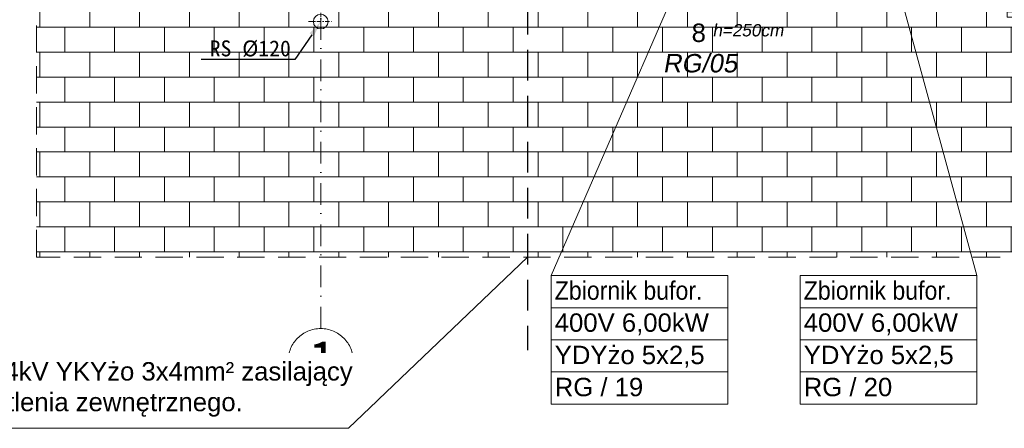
# Model space of a CAD drawing. Header units: millimetres. Extents: x 10621 to 19021, y -6486 to -3516.
# Tile 3 of 26: x 11175 to 11978, y -5335 to -5002. Entities that reach past the tile are written whole.
import ezdxf
from ezdxf import colors
from ezdxf.entities.mleader import LeaderData, LeaderLine
from ezdxf.math import Vec2, Vec3

# ---------------------------------------------------------------- set-up
doc = ezdxf.new("R2010")
doc.units = ezdxf.units.MM
for name, pattern in [('3', [1, 0.5, -0.5]), ('DASHEDX2', [1.5, 1, -0.5]), ('HIDDEN2', [4.7625, 3.175, -1.5875]), ('Kreski i kropki', [335.138881, 176.388884, -88.194442, 0, -70.555556])]:
    doc.linetypes.add(name, pattern=pattern)
for name, color, linetype, lineweight in [('___ROK_01', 1, 'Continuous', 30), ('___ROK_03', 7, 'Continuous', 20), ('___ROK_05', 1, 'Continuous', 30), ('__IE_PZT_03', 7, 'Continuous', 25), ('_k_kreskowanie', 8, 'Continuous', 15), ('_k_opis', 8, 'Continuous', 15), ('_k_osie', 8, 'Kreski i kropki', 15), ('_k_rynny', 8, 'Continuous', 15), ('_k_stolarka', 8, 'Continuous', 15), ('_k_zarys', 8, 'HIDDEN2', 15), ('_k_śc_dz_nadziemie', 8, 'Continuous', 15), ('_k_ściany', 8, 'Continuous', 15)]:
    doc.layers.add(name, color=color, linetype=linetype, lineweight=lineweight)
doc.styles.add('GENERATED_STYLE_1', font='msgothic.ttc')
doc.styles.add('GENERATED_STYLE_2', font='msgothic.ttc')
doc.styles.get("Standard").update_dxf_attribs({"font": 'arial.ttf'})

# ---------------------------------------------------------------- blocks, each defined once
blk = doc.blocks.new('O_120_rzut')
at = {"layer": '_k_opis'}
blk.add_lwpolyline([(-60, -22.5), (-60, -91.5), (-39, -91.5), (-39, -114), (-81, -114), (-81, -91.5), (-60, -91.5)], dxfattribs=at)
at = {"layer": '_k_stolarka'}
for points in [[(-121.5, 1.5), (-121.5, 4.5), (1.5, 4.5), (1.5, 1.5)], [(-120, -16), (-120, -24), (-112, -24), (-112, -22.5), (-113.5, -22.5), (-113.5, -16), (-120, -16)], [(-114.75, -16), (-114.75, -14.5), (-108.25, -14.5), (-108.25, -18), (-109.25, -18), (-109.25, -20.5), (-108.25, -20.5), (-108.25, -22.5), (-113.25, -22.5), (-113.25, -16), (-114.75, -16)], [(-5.25, -16), (-5.25, -14.5), (-11.75, -14.5), (-11.75, -18), (-10.75, -18), (-10.75, -20.5), (-11.75, -20.5), (-11.75, -22.5), (-6.75, -22.5), (-6.75, -16), (-5.25, -16)], [(0, -16), (0, -24), (-8, -24), (-8, -22.5), (-6.5, -22.5), (-6.5, -16), (0, -16)], [(-115, -44), (-115, -48.35), (-5, -48.35), (-5, -42)]]:
    blk.add_lwpolyline(points, dxfattribs=at)
for points in [[(-11.75, -18), (-108.25, -18), (-108.25, -14.5), (-11.75, -14.5)], [(-108.25, -22.5), (-11.75, -22.5), (-11.75, -20.5), (-108.25, -20.5)]]:
    blk.add_lwpolyline(points, close=True, dxfattribs=at)
at = {"layer": '_k_zarys', "ltscale": 2}
for points in [[(-120, 0), (0, 0)], [(-115, -44), (-5, -44)]]:
    blk.add_lwpolyline(points, dxfattribs=at)
at = {"layer": '_k_ściany'}
for points in [[(-120, 0), (-120, -24), (-115, -24), (-115, -44)], [(0, 0), (0, -24), (-5, -24), (-5, -44)]]:
    blk.add_lwpolyline(points, dxfattribs=at)
blk = doc.blocks.new('RS120')
at = {"layer": '_k_osie', "ltscale": 0.02}
for points in [[(0, -10), (0, 10)], [(10, 0), (-10, 0)]]:
    blk.add_lwpolyline(points, dxfattribs=at)
at = {"layer": '_k_rynny', "ltscale": 5}
blk.add_circle((0, 0), 6, dxfattribs=at)

msp = doc.modelspace()

# ---------------------------------------------------------------- hatches: boundary and pattern name
at = {"layer": '_k_kreskowanie', "ltscale": 2, "transparency": 33554687}
h = msp.add_hatch(dxfattribs=at)
h.set_pattern_fill('AR-B816', color=256, scale=0.1)
h.set_pattern_definition([(0, (10114.6, 92.367), (0, 20.32), []), (90, (10114.6, 92.367), (-20.32, 20.32), [20.32, -20.32])])
h.paths.add_polyline_path([(11388.67, -4008.27), (11188.67, -4008.27), (11188.67, -4165.27), (11388.67, -4165.27), (11388.67, -4142.07), (11408.67, -4142.07), (11408.67, -4038.07), (11388.67, -4038.07)])
h.paths.add_polyline_path([(12240.67, -4980.27), (12240.67, -4900.27), (12390.67, -4900.27), (12390.67, -4980.27)], flags=16)
h.paths.add_polyline_path([(12423.67, -4995.27), (12423.67, -4895.27), (12400.67, -4895.27), (12400.67, -4875.27), (12230.67, -4875.27), (12230.67, -4895.27), (12207.67, -4895.27), (12207.67, -4995.27), (11388.67, -4995.27), (11388.67, -4607.27), (11408.67, -4607.27), (11408.67, -4457.27), (11388.67, -4457.27), (11188.67, -4457.27), (11188.67, -5195.27), (12423.67, -5195.27)])

# ---------------------------------------------------------------- linework, layer by layer
at = {"layer": '___ROK_03'}
for p, q in [((11956.11, -5210.35), (11812.62, -4684.42)), ((11608.61, -5210.35), (11802.62, -4764.42))]:
    msp.add_line(p, q, dxfattribs=at)
for points in [[(11752.95, -5210.35), (11752.95, -5314.96), (11608.61, -5314.96), (11608.61, -5210.35)], [(11608.61, -5210.35), (11752.95, -5210.35)], [(11956.11, -5210.35), (11956.11, -5314.96), (11811.77, -5314.96), (11811.77, -5210.35)], [(11811.77, -5210.35), (11956.11, -5210.35)], [(11752.95, -5236.5), (11608.61, -5236.5)], [(11956.11, -5236.5), (11811.77, -5236.5)], [(11608.61, -5262.66), (11752.95, -5262.66)], [(11811.77, -5262.66), (11956.11, -5262.66)], [(11752.95, -5288.81), (11608.61, -5288.81)], [(11956.11, -5288.81), (11811.77, -5288.81)]]:
    msp.add_lwpolyline(points, dxfattribs=at)
at = {"layer": '___ROK_05', "linetype": 'DASHEDX2', "ltscale": 25}
msp.add_lwpolyline([(11589.38, -4951.27), (11589.38, -4951.27), (11589.38, -5271.14)], dxfattribs=at)
at = {"layer": '_k_osie', "ltscale": 0.1}
msp.add_lwpolyline([(11420.67, -5253.45), (11420.67, -3730.8)], dxfattribs=at)
at = {"layer": '_k_osie'}
msp.add_circle((11420.67, -5280.09), 26.64, dxfattribs=at)
at = {"layer": '_k_zarys', "ltscale": 7}
msp.add_lwpolyline([(12441.67, -5195.27), (11188.67, -5195.27), (11188.67, -3950.27)], dxfattribs=at)

# ---------------------------------------------------------------- block references
at = {"layer": '_k_osie', "xscale": -1}
msp.add_blockref('RS120', (11420.67, -5003.27), dxfattribs=at)
at = {"layer": '_k_śc_dz_nadziemie', "xscale": -1}
msp.add_blockref('O_120_rzut', (11975.67, -4951.27), dxfattribs=at)

# ---------------------------------------------------------------- texts
at = {"layer": '___ROK_01'}
msp.add_text('8', height=15, dxfattribs=at).set_placement((11723.28, -5019.93))
at = {"layer": '___ROK_03', "oblique": 10}
msp.add_text('RG/05', height=15, dxfattribs=at).set_placement((11699.8, -5044.73))
at = {"layer": '___ROK_03', "width": 0.9}
for p in [(11611.61, -5229.95), (11814.77, -5229.95)]:
    msp.add_text('Zbiornik bufor.', height=14.9994, dxfattribs=at).set_placement(p)
at = {"layer": '___ROK_03'}
for s, height, p in [('400V 6,00kW', 14.9994, (11611.61, -5256.11)), ('400V 6,00kW', 14.9994, (11814.77, -5256.11)), ('YDYżo 5x2,5', 14.9994, (11611.61, -5282.45)), ('YDYżo 5x2,5', 14.9994, (11814.77, -5282.45)), ('RG / 19', 14.999, (11611.61, -5308.6)), ('RG / 20', 14.999, (11814.77, -5308.6))]:
    msp.add_text(s, height=height, dxfattribs=at).set_placement(p)
at = {"layer": '___ROK_05', "oblique": 10}
msp.add_text('h=250cm', height=10, dxfattribs=at).set_placement((11740.28, -5015.36))
at = {"layer": '_k_osie', "insert": (11422.19, -5295.27), "char_height": 32, "attachment_point": 8, "style": 'GENERATED_STYLE_2'}
msp.add_mtext('1', dxfattribs=at)

# ---------------------------------------------------------------- leaders
at = {"layer": '_k_opis', "ltscale": 0.1}
ml = msp.add_multileader_mtext('Standard', dxfattribs=at)
ml.set_content('{\\fMS Gothic|b0|i0|c128|p49;RS %%C120 }', color=256, style='GENERATED_STYLE_1')
ml.set_leader_properties()
ml.build(insert=Vec2(0, 0))
ml.multileader.update_dxf_attribs({"text_left_attachment_type": 6, "text_right_attachment_type": 6, "arrow_head_size": 13})
ctx = ml.context
ctx.base_point, ctx.char_height, ctx.arrow_head_size, ctx.landing_gap_size, ctx.plane_origin = Vec3(11336.97, -5034.23), 13, 13, 1.67, Vec3(11249.6, -5474.44)
ctx.left_attachment, ctx.right_attachment, ctx.text_align_type = 6, 6, 2
notes = []
notes.append((ctx, [(0, (1, 1, 0), (11399.6, -5034.23), (-1, 0), 1.63, [(0, [(11420.67, -5003.27)], 0, [])])]))
ctx.mtext.insert, ctx.mtext.alignment, ctx.mtext.flow_direction = Vec3(11396.31, -5018.63), 3, 5
for ctx, leaders in notes:
    for number, flags, end, landing, length, lines in leaders:
        leader = LeaderData()
        leader.index, (leader.has_last_leader_line, leader.has_dogleg_vector, leader.attachment_direction) = number, flags
        leader.last_leader_point, leader.dogleg_vector, leader.dogleg_length = Vec3(end), Vec3(landing), length
        for number, points, colour, breaks in lines:
            line = LeaderLine()
            line.index, line.vertices, line.color, line.breaks = number, Vec3.list(points), colors.encode_raw_color(colour), breaks
            leader.lines.append(line)
        ctx.leaders.append(leader)

# ---------------------------------------------------------------- next in the draw order: texts
at = {"layer": '__IE_PZT_03', "linetype": '3', "insert": (11056.61, -5280.8), "char_height": 15, "width": 404.2239, "attachment_point": 1, "bg_fill": 3, "box_fill_scale": 1.5, "bg_fill_color": 256, "bg_fill_true_color": 13158600, "bg_fill_transparency": 0}
msp.add_mtext('\\fArial|b0|i0|c238|p34;Kabel nn 0,4kV YKYżo 3x4mm² zasilający słupy oświetlenia zewnętrznego. ', dxfattribs=at)

# ---------------------------------------------------------------- next in the draw order: linework, layer by layer
at = {"layer": '___ROK_03'}
msp.add_lwpolyline([(11048.45, -5334.73), (11443.48, -5334.73), (11589.38, -5195.27)], dxfattribs=at)

doc.saveas('drawing.dxf')
